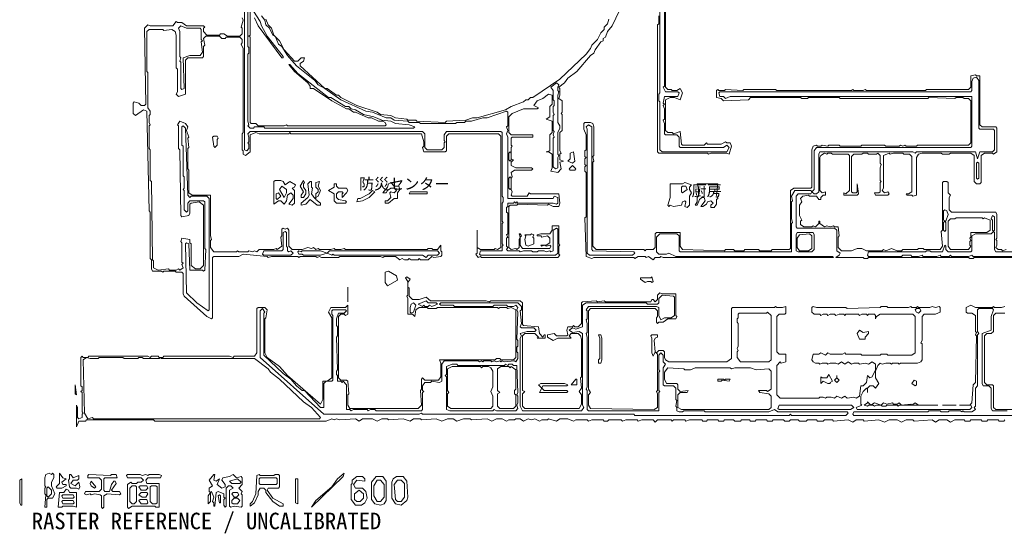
# Model space of a CAD drawing. Header units: millimetres. Extents: x -1438 to 61027, y -4147 to 36493.
# Tile 1 of 4: x -1438 to 34212, y -4147 to 14445. Entities that reach past the tile are written whole.
import ezdxf

# ---------------------------------------------------------------- set-up
doc = ezdxf.new("R2010")
doc.units = ezdxf.units.MM
for name, color, linetype, lineweight, true_color in [('ANNOTATION', 7, 'Continuous', 18, 0x50555f), ('EDITABLE_ROOM_LABELS', 7, 'Continuous', 18, 0x50555f), ('RASTER_CONTOURS', 7, 'Continuous', 18, 0x50555f)]:
    doc.layers.add(name, color=color, linetype=linetype, lineweight=lineweight, true_color=true_color)
doc.styles.add('JAPANESE', font='msgothic.ttc')

msp = doc.modelspace()

# ---------------------------------------------------------------- linework, layer by layer
at = {"layer": 'RASTER_CONTOURS'}
for points in [[(21699, 14589), (21699, 14301), (21658, 14260), (21658, 9658), (21699, 9616), (23466, 9616), (23507, 9575), (23589, 9616), (24164, 9616), (24247, 9575), (24329, 9863), (24288, 9986), (24164, 9986), (24123, 10027), (23959, 9945), (23466, 9945), (23425, 9986), (23342, 9904), (22562, 9904), (22521, 9945), (22479, 10397), (22233, 10315), (22192, 10356), (22027, 10356), (21945, 10438), (21945, 11548), (22110, 11630), (22274, 11630), (22479, 11548), (22562, 11795), (22479, 11959), (22356, 11877), (22192, 11877), (22151, 11918), (22027, 11918), (21945, 12000), (21945, 17219)], [(21904, 17301), (21904, 12041), (21863, 12000), (21945, 11836), (22397, 11836), (22438, 11795), (22397, 11671), (21904, 11671), (21863, 11425), (21904, 11384), (21863, 11342), (21904, 11219), (21904, 10849), (21863, 10808), (21904, 10685), (21904, 10315), (21945, 10274), (22356, 10274), (22438, 10192), (22438, 9863), (22479, 9822), (24041, 9822), (24164, 9904), (24247, 9822), (24164, 9658), (21822, 9658), (21740, 9740), (21740, 11466), (21699, 11507), (21699, 11753), (21740, 11795), (21740, 16890)], [(7315, 14589), (7438, 14425), (7479, 14260), (7603, 14137), (7726, 13890), (7808, 13849), (7932, 13562), (8055, 13479), (8260, 13151), (8589, 12781), (9247, 12247), (9370, 12082), (9616, 11959), (10192, 11548), (11096, 11137), (11342, 11096), (11836, 10890), (12000, 10890), (12123, 10808), (12616, 10767), (12658, 10726), (13027, 10726), (13068, 10685), (14342, 10685), (14384, 10726), (14671, 10726), (14712, 10767), (14918, 10767), (15329, 10890), (15493, 10890), (16192, 11137), (16233, 11096), (16233, 10603), (16192, 10562), (16233, 10438), (16192, 10315), (16233, 10192), (16233, 7973), (17877, 7973), (17918, 8055), (18041, 8014), (18041, 7808), (18000, 7767), (17877, 7808), (16603, 7808), (16562, 7849), (16521, 7808), (16479, 7849), (16438, 7808), (16233, 7808), (16233, 7685), (16192, 7644), (16192, 7479), (16233, 7438), (16233, 6699), (16192, 6658), (16233, 6575), (16192, 6534), (16192, 6247), (16233, 6205), (16192, 6123), (16233, 6082), (16644, 6082), (16685, 6041), (16808, 6082), (17096, 6082), (17137, 6041), (17301, 6041), (17342, 6082), (17548, 6082), (17630, 6041), (17753, 6082), (17795, 6041), (17877, 6082), (17877, 6822), (18000, 6904), (18041, 6863), (18041, 6000), (17959, 5918), (15247, 5918), (15205, 5959), (15247, 6082), (16027, 6082), (16027, 6247), (16068, 6288), (16027, 6329), (16027, 7068), (16068, 7110), (16027, 7151), (16027, 7808), (16068, 7849), (16068, 8014), (16027, 8055), (16027, 10356), (15986, 10397), (14014, 10397), (13932, 10274), (13932, 10068), (13973, 10027), (13932, 9986), (13932, 9822), (13849, 9740), (13315, 9740), (13233, 9822), (13233, 10315), (13151, 10397), (6904, 10397), (6822, 10315), (6863, 10192), (6863, 10027), (6822, 9986), (6863, 9945), (6863, 9781), (6781, 9699), (6699, 9740), (6699, 15699)], [(6616, 14507), (6658, 14425), (6575, 14178), (6616, 14137), (6616, 13932), (6534, 13849), (6082, 13849), (5959, 13932), (5836, 13932), (5795, 13890), (5342, 13890), (5219, 14014), (5219, 14137), (5260, 14178), (5219, 14219), (4603, 14219), (4438, 14342), (4274, 14342), (4233, 14384), (4110, 14219), (3288, 14219), (3205, 14260), (3082, 14137), (3123, 11384), (3082, 11342), (2959, 11342), (2877, 11425), (2712, 11466), (2671, 11425), (2671, 11055), (2753, 10973), (3041, 11178), (3164, 11137), (3247, 7521), (3288, 7479), (3288, 5795), (3329, 5753), (3329, 5425), (3370, 5342), (3699, 5342), (3740, 5301), (3781, 5342), (4192, 5342), (4233, 5301), (4438, 5301), (4479, 5260), (4479, 4521), (4521, 4438), (5342, 3699), (5507, 3616), (5548, 3658), (5548, 5836), (5589, 5877), (6493, 5877), (6658, 5959), (7521, 5877), (7562, 5836), (7685, 5877), (8630, 5877), (8671, 5836), (8712, 5877), (9288, 5877), (9329, 5836), (9411, 5877), (9493, 5836), (10110, 5836), (10151, 5877), (11630, 5877), (11712, 5836), (11753, 5877), (12164, 5877), (12329, 5753), (12411, 5795), (12493, 5753), (12616, 5753), (12658, 5795), (12740, 5753), (12986, 5753), (13027, 5795), (13068, 5753), (13356, 5753), (13479, 5877), (13562, 5836), (13808, 5877), (13849, 5918), (13849, 6041), (13808, 6082), (13808, 6288), (13685, 6123), (13521, 6123), (13479, 6164), (13356, 6164), (13315, 6123), (10356, 6123), (10315, 6164), (10192, 6123), (9986, 6123), (9945, 6164), (9822, 6123), (9411, 6123), (9370, 6164), (9288, 6123), (9205, 6205), (9123, 6164), (9000, 6205), (8795, 6123), (8425, 6123), (8301, 6247), (8301, 6822), (8260, 6904), (8178, 6863), (8096, 6904), (8055, 6863), (8055, 6616), (8014, 6575), (8055, 6247), (7890, 6123), (7849, 6164), (7767, 6123), (7233, 6123), (7151, 6041), (7068, 6082), (6986, 6041), (6863, 6082), (6822, 6041), (6493, 6041), (6452, 6082), (6411, 6041), (5589, 6041), (5466, 6205), (5466, 6452), (5507, 6493), (5466, 6616), (5466, 8096), (4808, 8096), (4685, 8178), (4685, 9000), (4644, 9041), (4644, 9781), (4685, 9822), (4644, 10151), (4685, 10192), (4603, 10438), (4644, 10562), (4562, 10685), (4356, 10767), (4274, 10644), (4315, 10603), (4315, 9781), (4356, 9740), (4397, 7356), (4438, 7315), (4685, 7356), (4726, 7438), (4726, 7767), (4767, 7808), (5055, 7849), (5219, 7726), (5219, 5548), (5096, 5425), (4932, 5425), (4767, 5548), (4767, 6329), (4726, 6370), (4726, 6493), (4438, 6534), (4397, 6411), (4438, 6370), (4438, 5671), (4479, 5630), (4438, 5589), (4479, 5466), (4356, 5384), (4315, 5425), (4233, 5384), (3986, 5384), (3945, 5425), (3575, 5384), (3411, 5466), (3411, 5712), (3370, 5753), (3329, 8589), (3288, 8630), (3288, 9740), (3247, 9781), (3247, 10603), (3288, 10644), (3247, 10726), (3247, 10973), (3288, 11014), (3288, 11137), (3205, 11260), (3205, 12534), (3164, 12575), (3164, 14014), (3247, 14096), (3740, 14096), (3781, 14055), (4068, 14096), (4192, 14014), (4233, 13890), (4233, 12699), (4274, 12658), (4274, 11836), (4233, 11753), (4315, 11671), (4562, 11753), (4562, 12986), (4644, 13068), (5178, 13068), (5219, 13110), (5219, 13479), (5260, 13521), (5219, 13767), (5301, 13849), (5795, 13849), (5877, 13767), (6000, 13767), (6041, 13808), (6534, 13808), (6616, 13726), (6616, 13603), (6575, 13562), (6658, 13397), (6658, 10356), (6616, 10315), (6616, 9740), (6658, 9699), (6658, 9575), (6740, 9534), (6904, 9658), (6904, 10274), (7110, 10356), (7233, 10315), (8301, 10315), (8342, 10356), (8384, 10315), (13110, 10315), (13192, 10027), (13192, 9863), (13151, 9822), (13192, 9658), (13973, 9658), (14014, 9699), (14014, 10233), (14096, 10315), (15904, 10315), (15986, 10233), (15986, 6205), (15863, 6123), (15781, 6164), (15740, 6123), (15247, 6123), (15123, 6205), (15123, 6822), (15123, 6000), (15082, 5959), (15164, 5836), (15247, 5877), (15288, 5836), (18041, 5836), (18123, 5918), (18082, 5959), (18082, 6247), (18123, 6288), (18082, 6329), (18082, 6986), (17836, 6986), (17836, 6822), (17753, 6699), (17425, 6699), (17301, 6658), (17301, 6616), (17425, 6616), (17466, 6575), (17671, 6616), (17753, 6534), (17753, 6370), (17630, 6288), (17425, 6288), (17466, 6247), (17548, 6288), (17630, 6247), (17753, 6288), (17795, 6247), (17753, 6164), (16767, 6164), (16685, 6288), (16685, 6575), (16726, 6616), (16685, 6699), (16644, 6699), (16685, 6575), (16644, 6493), (16644, 6205), (16562, 6123), (16521, 6164), (16356, 6123), (16274, 6205), (16274, 7685), (16315, 7726), (16562, 7726), (16603, 7767), (17671, 7726), (17712, 7767), (17877, 7685), (18082, 7685), (18123, 7808), (18082, 8137), (17055, 8137), (17014, 8178), (16932, 8055), (16397, 8055), (16356, 8096), (16397, 8219), (16356, 8301), (16356, 8712), (16397, 8753), (16356, 8918), (16479, 9000), (17096, 9000), (17137, 9041), (17096, 9082), (16521, 9082), (16356, 9164), (16356, 9288), (16438, 9370), (16356, 9411), (16356, 9822), (16397, 9863), (16356, 9904), (16356, 10151), (16397, 10192), (17137, 10192), (17137, 10274), (16356, 10274), (16274, 10356), (16274, 10932), (16397, 11055), (16808, 11219), (17301, 11219), (17342, 11260), (17178, 11342), (17301, 11507), (17507, 11589), (17712, 11753), (17836, 11712), (17836, 11384), (17753, 11301), (17753, 10932), (17630, 10849), (17836, 10767), (17836, 10356), (17753, 10274), (17753, 9699), (17630, 9658), (17712, 9658), (17836, 9575), (17836, 9082), (17795, 8959), (18041, 8918), (18164, 9041), (18123, 9288), (18247, 9329), (18123, 9370), (18123, 9575), (18164, 9616), (18123, 9699), (18123, 10356), (18205, 10438), (18205, 11014), (18164, 11055), (18205, 11096), (18205, 11507), (18082, 11589), (18123, 11712), (18123, 11959), (18082, 12000), (18288, 12164), (18411, 12329), (18740, 12575), (19233, 13151), (19356, 13233), (19397, 13356), (19603, 13644), (19685, 13685), (19685, 13767), (19767, 13808), (19849, 14014), (20014, 14219), (20425, 15082)], [(6822, 15041), (6822, 13479), (6863, 13438), (6863, 13233), (6822, 13192), (6822, 10767), (6863, 10644), (6822, 10603), (6904, 10521), (7027, 10521), (7068, 10562), (7397, 10562), (7438, 10521), (12822, 10521), (12863, 10562), (12658, 10644), (12164, 10685), (12000, 10767), (11671, 10808), (11384, 10932), (11014, 11014), (10726, 11178), (10562, 11219), (10479, 11301), (10356, 11301), (9822, 11630), (9740, 11630), (8630, 12493), (8342, 12822), (8301, 12822), (8507, 12575), (9000, 12164), (9082, 12041), (9082, 11959), (9205, 11959), (9863, 11507), (10397, 11219), (10479, 11219), (10644, 11096), (10726, 11096), (11178, 10890), (11301, 10890), (11548, 10767), (11712, 10767), (11795, 10726), (11836, 10644), (11795, 10603), (8260, 10603), (8219, 10644), (8137, 10603), (7192, 10603), (7110, 10685), (6945, 10685), (6904, 10726), (6904, 13808), (6863, 13849), (6904, 13890), (6904, 14753)], [(7068, 14507), (7192, 14219), (8055, 13068), (8096, 13068), (8096, 13110), (7521, 13849), (7315, 14219), (7274, 14384), (7027, 14753)], [(19890, 14466), (19849, 14301), (19726, 14178), (19726, 14096), (19603, 13973), (19479, 13726), (19274, 13521), (19233, 13397), (19068, 13192), (18123, 12288), (17137, 11630), (17055, 11630), (16973, 11548), (16890, 11548), (16808, 11466), (16356, 11301), (16151, 11178), (15123, 10890), (14959, 10890), (14712, 10808), (14014, 10767), (13973, 10726), (12945, 10767), (12904, 10808), (12616, 10808), (12575, 10849), (12164, 10890), (12000, 10973), (11630, 11014), (11507, 11096), (10767, 11342), (10192, 11630), (10110, 11712), (10027, 11712), (9699, 11959), (9616, 11959), (8712, 12781), (8712, 12863), (8836, 12945), (8877, 13068), (8753, 13068), (8630, 12945), (8507, 12945), (8137, 13356), (7973, 13685), (7767, 13890), (7685, 14137), (7562, 14260), (7479, 14466)], [(34274, 6123), (34151, 6082), (34110, 6123), (33986, 6123), (33904, 6205), (33945, 6288), (33945, 6452), (33904, 6493), (33945, 6534), (33945, 7397), (33904, 7479), (32301, 7479), (32219, 7562), (32219, 8014), (32260, 8096), (32178, 8178), (32178, 8548), (32137, 8589), (32014, 8589), (31973, 8548), (31973, 6822), (31932, 6781), (31973, 6247), (31890, 6123), (31315, 6123), (31274, 6164), (31110, 6164), (31068, 6123), (30534, 6123), (30493, 6082), (30329, 6082), (30123, 6164), (29918, 6082), (29836, 6123), (29795, 6082), (29219, 6082), (29055, 6164), (28890, 6164), (28685, 6082), (28315, 6082), (28192, 6205), (28192, 6575), (28233, 6616), (28192, 6945), (28068, 6945), (28027, 6986), (27904, 6945), (27781, 6986), (27699, 6945), (27534, 7068), (27534, 7151), (27493, 7151), (27493, 7068), (27370, 6945), (27288, 6986), (27247, 6945), (26959, 6945), (26836, 7027), (26836, 7151), (26877, 7192), (26795, 7356), (26795, 7726), (26877, 7849), (26836, 7973), (26918, 8055), (27123, 8096), (27164, 8055), (27411, 8055), (27493, 7932), (27575, 7932), (27575, 8014), (27658, 8096), (27740, 8096), (27740, 8219), (27616, 8178), (27534, 8260), (27534, 9452), (27575, 9534), (27699, 9616), (27781, 9575), (27822, 9616), (27945, 9616), (27986, 9575), (28562, 9575), (28603, 9534), (28603, 8260), (28479, 8137), (28397, 8178), (28397, 8096), (28890, 8096), (28932, 8137), (28890, 8507), (28890, 8219), (28849, 8178), (28726, 8178), (28685, 8219), (28685, 9493), (28767, 9575), (29055, 9575), (29096, 9616), (29260, 9616), (29301, 9575), (29589, 9575), (29630, 9616), (29712, 9534), (29712, 9247), (29753, 9205), (29712, 9082), (29712, 8630), (29753, 8589), (29712, 8548), (29712, 8219), (29671, 8178), (29507, 8178), (29548, 8096), (30000, 8096), (30041, 8137), (30000, 8219), (29877, 8178), (29795, 8260), (29836, 8342), (29836, 9534), (30041, 9616), (30082, 9575), (30205, 9616), (30534, 9616), (30575, 9575), (30781, 9575), (30863, 9493), (30863, 8219), (30740, 8137), (30658, 8137), (30699, 8096), (30863, 8096), (30904, 8055), (31027, 8096), (31027, 9452), (31110, 9575), (31233, 9616), (31932, 9616), (31973, 9575), (32219, 9575), (32260, 9616), (33000, 9616), (33123, 9534), (33123, 8589), (33205, 8507), (33329, 8507), (33370, 8548), (33370, 9534), (33493, 9616), (33781, 9616), (33822, 9575), (33945, 9658), (33945, 10521), (33904, 10562), (33411, 10562), (33329, 10644), (33329, 12411), (33205, 12411), (33164, 12452), (33000, 12411), (33000, 12000), (32918, 11918), (31397, 11918), (31356, 11877), (29219, 11877), (29178, 11918), (29096, 11877), (28767, 11877), (28726, 11918), (28685, 11877), (25973, 11877), (25932, 11918), (24781, 11918), (24740, 11877), (24123, 11918), (24082, 11877), (23877, 11877), (23836, 11918), (23795, 11877), (23795, 11630), (23959, 11589), (24041, 11507), (24945, 11548), (25027, 11630), (26836, 11630), (26877, 11589), (27082, 11589), (27123, 11630), (28233, 11630), (28274, 11589), (31438, 11589), (31479, 11630), (32425, 11589), (32466, 11630), (32712, 11630), (32753, 11589), (32918, 11589), (33000, 11507), (33000, 9986), (32918, 9904), (31068, 9904), (31027, 9863), (30658, 9863), (30616, 9904), (30534, 9863), (30452, 9904), (30411, 9863), (29918, 9863), (29877, 9904), (29055, 9904), (29014, 9863), (28274, 9863), (28233, 9904), (27863, 9904), (27822, 9863), (27616, 9904), (27575, 9863), (27452, 9863), (27411, 9904), (27288, 9863), (27247, 9740), (27247, 8384), (27205, 8342), (26589, 8342), (26466, 8260), (26466, 6164), (26425, 6123), (25808, 6123), (25767, 6082), (25356, 6082), (25315, 6123), (24822, 6123), (24781, 6082), (24452, 6082), (24411, 6123), (24123, 6123), (24082, 6082), (22562, 6123), (22479, 6247), (22479, 6740), (21616, 6740), (21575, 6699), (21575, 6205), (21493, 6123), (21247, 6123), (21205, 6082), (21164, 6123), (19438, 6123), (19315, 6247), (19315, 9288), (19356, 9329), (19315, 9493), (19356, 9534), (19356, 10562), (19315, 10685), (19233, 10726), (19027, 10726), (18986, 10685), (18986, 10479), (19068, 10274), (19068, 9740), (19027, 9699), (19027, 9493), (19068, 9452), (19027, 9411), (19027, 9205), (19068, 9164), (19027, 9123), (19027, 8959), (19068, 8918), (19068, 7315), (19027, 7274), (19068, 5877), (19274, 5795), (19356, 5836), (20795, 5836), (20836, 5795), (20959, 5877), (21205, 5877), (21247, 5836), (21329, 5877), (21493, 5753), (21575, 5836), (21740, 5836), (21781, 5877), (21863, 5836), (28027, 5836), (27986, 5877), (22315, 5877), (22068, 6000), (21986, 5959), (21699, 5959), (21616, 6041), (21616, 6575), (21740, 6699), (22356, 6699), (22438, 6616), (22438, 6082), (22479, 6041), (26507, 6041), (26507, 7068), (26548, 7110), (26507, 7233), (26507, 7849), (26548, 7890), (26507, 8055), (26630, 8260), (27205, 8260), (27247, 8219), (27205, 8137), (26753, 8137), (26671, 8055), (26671, 6945), (26712, 6904), (28068, 6904), (28151, 6822), (28151, 6082), (28274, 6000), (28233, 5918), (28110, 5836), (29096, 5836), (29137, 5795), (29260, 5795), (29301, 5836), (32918, 5836), (32959, 5795), (33082, 5795), (33123, 5836), (35753, 5836)], [(38219, 5877), (33082, 5877), (33041, 5918), (32918, 5877), (32301, 5877), (32260, 5918), (32219, 5877), (31932, 5877), (31890, 5918), (31767, 5877), (31274, 5877), (31233, 5918), (31110, 5877), (30863, 5877), (30822, 5918), (30534, 5918), (30493, 5877), (29301, 5877), (29260, 5918), (29301, 6041), (31356, 6041), (31397, 6082), (31521, 6082), (31562, 6041), (31973, 6041), (32055, 6288), (32096, 6247), (32096, 6123), (32178, 6041), (33000, 6041), (33041, 6082), (33041, 6616), (33164, 6699), (33740, 6699), (33822, 6781), (33863, 6740), (33863, 6123), (33904, 6041), (37890, 6041)], [(34233, 4068), (34110, 4027), (33863, 4027), (33822, 4068), (33781, 4027), (33164, 4027), (33000, 4110), (32836, 4027), (32836, 3863), (32877, 3822), (33041, 3822), (33164, 3740), (33164, 3164), (33205, 3123), (33164, 3041), (33205, 3000), (33164, 1315), (33082, 1233), (33041, 575), (32959, 493), (32589, 493), (33000, 493), (33041, 411), (32959, 329), (28890, 329), (28849, 411), (29055, 493), (29014, 534), (29014, 822), (29096, 986), (29219, 1110), (29260, 1068), (29260, 945), (29260, 1110), (29342, 1192), (29466, 1192), (29548, 1110), (29671, 1274), (29548, 1479), (29548, 1726), (29630, 1932), (29712, 2014), (29795, 1973), (29918, 2014), (30082, 2014), (30123, 1973), (30164, 2014), (30370, 2014), (30411, 1973), (30452, 2014), (31068, 2014), (31192, 2055), (31233, 2137), (31233, 2712), (31192, 2753), (31233, 2836), (31233, 3699), (31315, 3781), (31726, 3781), (31890, 3863), (31890, 4027), (31849, 4068), (31726, 4027), (31603, 4068), (31521, 4027), (31110, 4027), (31068, 4068), (31027, 4027), (30863, 4027), (30822, 4068), (30740, 4027), (30000, 4027), (29959, 4068), (29753, 4068), (29712, 4027), (28521, 3986), (28479, 4027), (27411, 4027), (27288, 4068), (27247, 4027), (27247, 3863), (27329, 3781), (27534, 3781), (27575, 3740), (27658, 3781), (27781, 3781), (27822, 3740), (27904, 3781), (28068, 3781), (28110, 3740), (28233, 3781), (28397, 3781), (28438, 3740), (28479, 3781), (28932, 3781), (28973, 3740), (29055, 3781), (29219, 3781), (29260, 3740), (29301, 3781), (29507, 3781), (29548, 3740), (29548, 3616), (29589, 3699), (29712, 3781), (30904, 3781), (30986, 3699), (30986, 2384), (30863, 2301), (30000, 2301), (29959, 2342), (29753, 2342), (29712, 2301), (29055, 2301), (29014, 2342), (28479, 2342), (28438, 2384), (28356, 2342), (27904, 2342), (27822, 2384), (27740, 2301), (27575, 2384), (27493, 2342), (27288, 2342), (27247, 2137), (27288, 2055), (27370, 2014), (27493, 2014), (27534, 1973), (27616, 2014), (27781, 2014), (27822, 1973), (27904, 2014), (28110, 2014), (28192, 1973), (28315, 2055), (28438, 1973), (28562, 2055), (28685, 1973), (28767, 2014), (28932, 2014), (28973, 1973), (29178, 2014), (29301, 1973), (29425, 2055), (29548, 1973), (29548, 1767), (29425, 1521), (29342, 1479), (29260, 1562), (29219, 1315), (29096, 1192), (29014, 1192), (28973, 822), (28849, 740), (28767, 781), (28521, 740), (28438, 822), (28315, 740), (28151, 822), (28068, 740), (27945, 781), (27781, 781), (27740, 740), (27658, 781), (27534, 781), (27493, 740), (26096, 740), (25973, 863), (25973, 1932), (26096, 2055), (26137, 2014), (26301, 2055), (26301, 2342), (26055, 2342), (25973, 2425), (25973, 3699), (26055, 3781), (26260, 3781), (26301, 3822), (26301, 4068), (26178, 4027), (25973, 4027), (25932, 4068), (25890, 4027), (24370, 4027), (24329, 3986), (24329, 2178), (24164, 2055), (22068, 2055), (21945, 2137), (21904, 2219), (21904, 2425), (21863, 2466), (21699, 2466), (21616, 2384), (21575, 2425), (21534, 2836), (21575, 2918), (21658, 2959), (21658, 3041), (21452, 3041), (21411, 3000), (21452, 2918), (21452, 2384), (21493, 2260), (21575, 2425), (21658, 2342), (21658, 1027), (21616, 986), (21658, 904), (21658, 411), (21534, 329), (19233, 370), (19151, 493), (19151, 863), (19233, 945), (19151, 1068), (19151, 3904), (19233, 3986), (21575, 3986), (21658, 3904), (21658, 3699), (21616, 3658), (21616, 3493), (21658, 3452), (21699, 3493), (21863, 3493), (22027, 3616), (22315, 3616), (22356, 3699), (22315, 3740), (22315, 4521), (21822, 4521), (21740, 4562), (21658, 4479), (21658, 4315), (21575, 4233), (21493, 4315), (21452, 4315), (21411, 4233), (19767, 4233), (19726, 4274), (19479, 4233), (19438, 4274), (18945, 4233), (18904, 4192), (18904, 3452), (18781, 3329), (18658, 3329), (18616, 3370), (18575, 3329), (18411, 3329), (18370, 3205), (18411, 3041), (18370, 3000), (18000, 3000), (17918, 3082), (17671, 3041), (17671, 2959), (17877, 2836), (18041, 2918), (18534, 2918), (18452, 3000), (18534, 3082), (18781, 3082), (18863, 3000), (18904, 2877), (18904, 1521), (18863, 1479), (18904, 1110), (18822, 986), (18904, 863), (18904, 534), (18822, 370), (16849, 370), (16767, 452), (16767, 904), (16849, 986), (16767, 1027), (16767, 3000), (16849, 3082), (17219, 3082), (17342, 2959), (17301, 2918), (17589, 2918), (17589, 3041), (17548, 3041), (17507, 2959), (17384, 3082), (17342, 3329), (16808, 3370), (16767, 3411), (16767, 4192), (16685, 4274), (15616, 4274), (15575, 4233), (15452, 4274), (13438, 4274), (13274, 4397), (13027, 4315), (12781, 4315), (12658, 4438), (12658, 4726), (12616, 4767), (12616, 4932), (12699, 5055), (12575, 5137), (12534, 5096), (12616, 4973), (12616, 4479), (12575, 4438), (12616, 4356), (12616, 3781), (12781, 3781), (12863, 3699), (12904, 3945), (13027, 4027), (13315, 4027), (13356, 3986), (13644, 3986), (13685, 4027), (15863, 4027), (15904, 3986), (15945, 4027), (16192, 4027), (16233, 3986), (16356, 4027), (16521, 3945), (16521, 2219), (16438, 2137), (15986, 2137), (15945, 2178), (15822, 2178), (15781, 2137), (13767, 2137), (13808, 2014), (13808, 1521), (13726, 1397), (13233, 1397), (13151, 1479), (13110, 1438), (13110, 1068), (13068, 1027), (13110, 493), (12986, 370), (10521, 370), (10438, 493), (10438, 863), (10479, 904), (10438, 1356), (10397, 1397), (10192, 1397), (10110, 1479), (10110, 3699), (10192, 3781), (10315, 3781), (10356, 3740), (10438, 3781), (10438, 4110), (10356, 4027), (9822, 4027), (9740, 3863), (9863, 3658), (9863, 1479), (9699, 1356), (9534, 1356), (9534, 699), (9452, 534), (8260, 1562), (7973, 1890), (7521, 2219), (7438, 2384), (7438, 3616), (7479, 3658), (7521, 3945), (7438, 4027), (7192, 4027), (7151, 3986), (7151, 2384), (7068, 2260), (6329, 2260), (6288, 2219), (6164, 2260), (3781, 2260), (3740, 2219), (3616, 2219), (3575, 2260), (3329, 2260), (3288, 2219), (3205, 2260), (1068, 2260), (1027, 2219), (863, 2219), (822, 2260), (781, 2219), (781, 1192), (822, 1151), (822, 1027), (781, 986), (822, 945), (822, 247), (863, 205), (822, 164), (822, 41), (699, 0), (658, 41), (658, 411), (616, 493), (616, -288), (699, -82), (945, -82), (986, -41), (3411, -41), (3452, -82), (9658, -82), (9863, 0), (9945, -41), (10027, 0), (10151, -41), (10726, 0), (10849, -82), (10973, 0), (11342, 0), (11507, -82), (11671, 0), (11877, 0), (11918, -41), (12452, 0), (12699, -82), (12822, 0), (13068, 0), (13110, -41), (13644, 0), (13849, -82), (14055, 0), (14260, 0), (14384, -82), (14630, 0), (14877, 0), (14918, -41), (15493, 0), (15658, -82), (15822, 0), (16027, 0), (16192, -82), (16274, -41), (16479, -41), (16521, 0), (16685, 0), (16808, -82), (16973, 0), (17096, -41), (17219, 0), (17384, -82), (17466, -41), (17671, -41), (17712, 0), (18000, -82), (18123, 0), (18411, 0), (18616, -82), (18699, -41), (19110, -41), (19151, -82), (19274, -41), (19685, -41), (19726, -82), (19849, -82), (19890, -41), (20342, -41), (20384, -82), (20507, -41), (20918, -41), (20959, -82), (21082, -41), (21493, -41), (21575, -123), (21658, -41), (22151, -41), (22192, -82), (22233, -41), (22644, -41), (22685, -82), (22808, -41), (23260, -41), (23301, -82), (23425, -82), (23466, -41), (23836, -41), (23877, -82), (24041, -82), (24082, -41), (24411, -41), (24452, -82), (24658, -82), (24699, -41), (24986, -41), (25027, -82), (25192, -82), (25233, -41), (25603, -41), (25644, -82), (25808, -82), (25849, -41), (26219, -41), (26260, -82), (26425, -82), (26466, -41), (26753, -41), (26795, -82), (27041, -82), (27082, -41), (27411, -41), (27452, -82), (27658, -82), (27699, -41), (27986, -41), (28027, -82), (28562, -41), (28726, -123), (28849, -41), (29096, -41), (29137, -82), (29671, -41), (29877, -123), (30041, -41), (30329, -41), (30493, -123), (30658, -41), (30904, -41), (30945, -82), (31603, -41), (31726, -123), (31849, -41), (32137, -41), (32260, -123), (32425, -41), (32753, -41), (32795, -82), (32959, -82), (33000, -41), (33370, -41), (33411, -82), (33575, -82), (33616, -41), (33986, -41), (34027, -82), (34192, -82), (34233, -41)], [(41836, 123), (28767, 123), (28726, 164), (28767, 247), (31438, 247), (31479, 288), (31890, 288), (31932, 247), (32178, 247), (32219, 288), (32630, 288), (32671, 247), (32712, 288), (32753, 247), (33041, 247), (33164, 329), (33123, 411), (33164, 452), (33164, 1110), (33247, 1192), (33247, 3041), (33288, 3082), (33247, 3164), (33247, 3945), (33288, 3986), (33781, 3986), (33822, 3945), (33740, 3699), (33740, 3205), (33411, 3082), (33411, 1274), (33452, 1192), (33658, 1192), (33740, 1110), (33740, 370), (33781, 288), (34315, 288)], [(35589, 329), (33904, 329), (33822, 411), (33822, 1192), (33781, 1233), (33575, 1233), (33493, 1315), (33493, 3000), (33575, 3082), (33740, 3082), (33822, 3164), (33822, 3740), (33904, 3822), (34233, 3822)]]:
    msp.add_lwpolyline(points, dxfattribs=at)
for points in [[(5096, 14137), (5137, 14096), (5137, 13726), (5178, 13685), (5137, 13644), (5178, 13274), (5096, 13151), (4726, 13151), (4479, 13068), (4521, 11959), (4438, 11918), (4397, 11959), (4397, 12904), (4356, 12945), (4397, 13068), (4356, 13110), (4356, 14014), (4315, 14137), (4397, 14219), (4603, 14137)], [(18000, 12164), (18082, 12082), (18041, 12000), (18041, 11877), (18082, 11836), (18041, 11712), (18041, 10726), (18123, 10603), (18123, 10521), (18041, 10356), (18041, 9575), (18082, 9534), (18041, 9452), (18041, 9082), (17959, 9041), (17877, 9123), (17877, 10151), (17918, 10192), (17877, 10274), (17918, 10397), (17877, 10438), (17877, 10973), (17918, 11014), (17877, 11096), (17877, 11301), (17918, 11342), (17918, 11507), (17877, 11548), (17877, 11877), (17795, 12000)], [(33863, 9740), (33781, 9658), (33329, 9658), (33247, 9411), (33164, 9658), (31027, 9658), (30986, 9616), (30904, 9658), (27534, 9658), (27493, 9575), (27493, 8219), (27411, 8137), (27329, 8137), (27247, 8219), (27329, 8301), (27329, 9699), (27411, 9822), (33000, 9822), (33041, 9863), (33041, 11671), (24288, 11671), (24123, 11589), (24041, 11671), (23918, 11671), (23877, 11795), (23918, 11836), (33000, 11836), (33041, 11877), (33041, 12205), (33082, 12329), (33205, 12370), (33288, 12247), (33288, 10521), (33329, 10479), (33822, 10479), (33863, 10438)], [(4479, 10603), (4562, 10521), (4644, 8096), (4726, 8014), (4767, 8055), (5342, 8055), (5425, 7973), (5425, 3945), (5384, 3904), (4973, 4192), (4603, 4562), (4562, 6329), (4603, 6370), (4685, 6329), (4726, 5384), (5178, 5384), (5219, 5342), (5260, 5384), (5301, 6123), (5260, 6164), (5260, 7849), (5219, 7890), (4726, 7890), (4644, 7808), (4644, 7521), (4603, 7479), (4521, 7562), (4521, 8260), (4479, 8301), (4521, 8342), (4521, 8753), (4479, 8795), (4479, 9863), (4438, 9904), (4438, 10562)], [(19151, 10644), (19274, 10562), (19274, 6123), (19315, 6082), (20795, 6041), (20836, 6000), (20753, 5918), (19192, 5918), (19110, 6000), (19110, 10479), (19068, 10562)], [(5712, 10233), (5589, 10233), (5548, 10192), (5589, 9863), (5630, 9822), (5712, 9904), (5712, 10110), (5753, 10151)], [(16315, 9658), (16356, 9616), (16356, 9370), (16315, 9329), (16274, 9370), (16274, 9616)], [(18616, 9658), (18493, 9616), (18493, 9411), (18411, 9329), (18575, 9247), (18658, 9329)], [(33247, 9288), (33288, 9247), (33288, 8712), (33247, 8671), (33205, 8712), (33205, 9247)], [(18699, 9041), (18575, 9164), (18452, 9041), (18493, 9000), (18658, 9000)], [(7808, 8630), (7767, 8589), (7767, 7767), (7932, 7890), (8014, 7890), (8137, 7767), (8219, 7890), (8260, 8096), (8384, 8178), (8466, 8096), (8466, 7973), (8301, 7767), (8425, 7726), (8507, 7808), (8507, 8260), (8425, 8342), (8507, 8384), (8548, 8466), (8342, 8589), (8178, 8466), (8096, 8589), (8014, 8630)], [(8836, 8630), (8712, 8425), (8836, 8219), (8753, 8096), (8753, 8014), (8836, 8014), (8918, 8137), (8918, 8260), (8836, 8384), (8836, 8507), (8877, 8548)], [(9082, 8589), (9000, 8507), (9041, 8096), (9000, 8014), (8753, 7808), (8753, 7726), (8918, 7767), (9082, 7932), (9329, 7726), (9452, 7726), (9452, 7808), (9288, 7932), (9288, 8014), (9370, 8055), (9452, 8260), (9370, 8425), (9411, 8589), (9288, 8548), (9288, 8384), (9370, 8301), (9370, 8219), (9288, 8137), (9288, 8014), (9247, 7973), (9123, 8137), (9164, 8342), (9123, 8384), (9123, 8589)], [(16315, 8753), (16356, 8712), (16356, 8342), (16315, 8301), (16274, 8342), (16274, 8712)], [(8055, 8425), (8219, 8301), (8219, 8178), (8137, 8014), (7973, 8301)], [(9945, 8507), (9945, 8384), (9740, 8260), (9945, 8137), (9945, 7890), (10027, 7808), (10356, 7808), (10397, 7849), (10356, 7890), (10110, 7932), (10027, 8014), (10027, 8137), (10110, 8219), (10233, 8219), (10274, 8178), (10233, 8137), (10233, 8014), (10397, 8178), (10438, 8260), (10397, 8342), (10110, 8342), (10027, 8425), (10027, 8507)], [(11425, 8219), (11342, 8260), (11219, 8137), (10890, 7973), (10808, 7973), (10767, 7849), (10973, 7890), (11219, 8014)], [(12288, 8425), (12123, 8425), (12000, 8548), (11918, 8507), (11877, 8384), (11712, 8178), (11836, 8178), (11877, 8260), (12000, 8342), (12123, 8342), (12205, 8260), (12123, 8178), (12000, 8219), (11959, 8178), (12000, 8014), (11877, 7890), (11795, 7890), (11795, 7808), (11918, 7808), (12123, 7973), (12247, 7973), (12247, 8178), (12329, 8301)], [(12658, 8137), (13315, 8137), (13315, 8219), (12699, 8219)], [(22890, 8466), (22644, 8548), (22562, 8507), (22110, 8507), (22110, 8014), (22027, 7726), (22068, 7685), (22110, 7726), (22233, 7685), (22521, 7726), (22562, 7849), (22644, 7890), (22685, 7849), (22644, 7685), (22726, 7644), (22808, 7726), (22808, 8055), (22890, 8178), (22808, 8301), (22808, 8384)], [(22521, 8219), (22521, 8384), (22562, 8425), (22685, 8425), (22726, 8301), (22562, 8178)], [(23096, 8507), (23137, 8384), (23137, 8055), (23096, 8014), (23096, 7849), (23014, 7726), (23096, 7726), (23178, 7932), (23260, 8014), (23342, 8014), (23384, 7890), (23219, 7685), (23301, 7685), (23425, 7767), (23466, 7849), (23589, 7890), (23671, 7808), (23589, 7726), (23589, 7644), (23712, 7644), (23795, 7767), (23795, 7932), (23836, 7973), (23795, 8096), (23836, 8507)], [(7932, 8178), (8014, 8055), (7890, 7932), (7849, 7973), (7849, 8137)], [(32055, 7562), (32137, 7521), (32178, 7397), (32096, 7151), (32014, 7192), (32014, 7521)], [(32055, 7151), (32096, 7110), (32096, 6822), (32055, 6781), (32014, 6822), (32014, 7110)], [(32178, 6247), (32178, 7151), (32260, 7233), (32425, 7233), (32466, 7274), (33411, 7274), (33452, 7233), (33493, 7274), (33699, 7192), (33699, 6822), (33575, 6740), (33000, 6740), (33000, 6575), (32959, 6534), (33000, 6452), (32959, 6411), (32959, 6288), (33000, 6247), (32918, 6123), (32260, 6123)], [(33781, 7356), (33863, 7315), (33863, 6822), (33822, 6781), (33781, 6822), (33781, 7192), (33740, 7233)], [(8178, 6781), (8219, 6740), (8219, 6247), (8260, 6205), (8260, 6082), (8301, 6041), (8384, 6082), (8466, 6000), (8384, 5918), (7397, 5918), (7356, 5959), (7397, 6082), (8055, 6082), (8096, 6123), (8096, 6740)], [(17096, 6699), (17055, 6658), (16849, 6658), (16890, 6616), (16849, 6493), (16890, 6288), (16973, 6247), (17178, 6329), (17178, 6534), (17137, 6575), (17178, 6658)], [(26712, 6740), (26671, 6658), (26671, 6082), (26753, 6041), (27247, 6041), (27329, 6123), (27329, 6658), (27288, 6740)], [(26795, 6658), (27164, 6699), (27247, 6616), (27247, 6164), (27123, 6082), (26795, 6082), (26712, 6205), (26712, 6534)], [(8630, 6041), (8671, 6082), (8753, 6041), (8795, 6082), (9452, 6082), (9699, 6000), (9452, 5918), (8836, 5918), (8795, 5959), (8671, 5959)], [(9699, 6000), (9781, 6082), (13685, 6082), (13767, 6000), (13685, 5918), (13356, 5918), (13274, 5836), (13151, 5918), (9945, 5918), (9904, 5959), (9863, 5918)], [(11918, 5342), (11795, 5301), (11795, 4932), (11877, 4808), (12247, 5014), (12205, 5178)], [(21493, 4973), (21452, 5137), (21411, 5096), (21041, 5096), (21041, 5055), (21205, 4932), (21288, 4973), (21411, 4973), (21452, 4932)], [(10438, 4767), (10438, 4233)], [(28562, 205), (28479, 123), (26507, 123), (26466, 164), (26425, 123), (20836, 123), (20795, 164), (13151, 164), (13110, 205), (13027, 164), (9575, 164), (7274, 2219), (7274, 3904), (7356, 3986), (7438, 3863), (7397, 3822), (7397, 2301), (8096, 1644), (8384, 1438), (8589, 1192), (8795, 1027), (8877, 1027), (9452, 411), (9575, 411), (9575, 1274), (9658, 1356), (9863, 1356), (9904, 1397), (9904, 3740), (9863, 3781), (9863, 3904), (9904, 3945), (10356, 3945), (10397, 3904), (10315, 3822), (10110, 3822), (10027, 3616), (10027, 3370), (10068, 3329), (10068, 3000), (10027, 2959), (10068, 1767), (10027, 1726), (10027, 1603), (10068, 1562), (10068, 1356), (10192, 1356), (10233, 1315), (10274, 1356), (10397, 1233), (10397, 329), (10521, 329), (10562, 288), (10644, 329), (11137, 329), (11178, 288), (11260, 329), (11425, 329), (11466, 288), (13110, 288), (13151, 329), (13151, 945), (13192, 986), (13151, 1027), (13151, 1192), (13233, 1315), (13438, 1315), (13479, 1356), (13767, 1315), (13849, 1356), (13849, 1973), (13932, 2096), (15164, 2096), (15205, 2055), (15288, 2096), (15329, 2055), (15370, 2096), (15616, 2096), (15658, 2055), (15740, 2096), (15822, 2055), (15945, 2096), (15986, 2055), (16027, 2096), (16110, 2055), (16479, 2096), (16521, 2055), (16603, 2178), (16603, 2384), (16562, 2425), (16562, 2589), (16603, 2630), (16603, 2836), (16562, 2877), (16603, 3863), (16562, 3945), (16603, 4027), (16521, 4110), (16438, 4068), (16233, 4068), (16192, 4110), (15740, 4110), (15699, 4068), (14301, 4068), (14260, 4110), (13808, 4110), (13767, 4151), (13808, 4192), (16603, 4192), (16726, 4068), (16726, 3945), (16685, 3904), (16726, 3452), (16685, 3329), (16726, 3288), (17178, 3288), (17260, 3205), (17219, 3164), (16932, 3164), (16685, 3082), (16726, 3000), (16685, 2918), (16685, 452), (16767, 288), (18904, 288), (18986, 411), (18945, 493), (18945, 3082), (18822, 3164), (18575, 3123), (18452, 3205), (18575, 3288), (18699, 3247), (18945, 3329), (18945, 4110), (19068, 4192), (21247, 4192), (21288, 4151), (21658, 4151), (21699, 4192), (21699, 4356), (21822, 4479), (22233, 4438), (22274, 4397), (22274, 3740), (22151, 3658), (21904, 3658), (21781, 3575), (21699, 3740), (21699, 4027), (21616, 4068), (19151, 4068), (19068, 3945), (19110, 3904), (19110, 3616), (19068, 3575), (19110, 3452), (19110, 3123), (19068, 3082), (19110, 2959), (19110, 1151), (19068, 1068), (19110, 1027), (19110, 329), (19151, 288), (21699, 288), (21699, 945), (21740, 986), (21699, 1027), (21699, 1685), (21740, 1726), (21699, 1767), (21699, 2301), (21781, 2384), (21863, 2301), (21863, 2055), (21945, 1973), (21863, 1849), (21863, 1233), (21904, 1192), (22233, 1192), (22315, 1110), (22315, 699), (22356, 658), (22315, 452), (22356, 411), (22356, 288), (22438, 247), (22562, 247), (22603, 288), (23342, 288), (23384, 247), (25685, 247), (25890, 329), (26014, 247), (28521, 247)], [(12822, 4192), (12904, 4110), (12822, 3863), (12740, 3822), (12699, 3863), (12699, 4027), (12740, 4151)], [(12986, 4151), (13274, 4274), (13356, 4192), (13644, 4192), (13685, 4151), (13479, 4068), (13397, 4110), (13356, 4068), (13233, 4068), (13192, 4110), (13151, 4068)], [(30986, 3945), (31027, 3986), (31151, 3986), (31192, 3904), (31110, 3822), (31027, 3863)], [(25644, 3863), (25767, 3740), (25767, 2137), (25685, 2055), (24658, 2055), (24534, 2219), (24534, 2425), (24575, 2466), (24534, 2548), (24575, 2630), (24575, 3452), (24534, 3493), (24534, 3616), (24575, 3658), (24575, 3781), (24616, 3822), (25603, 3822)], [(19521, 3041), (19562, 2918), (19562, 2178), (19521, 2137), (19521, 2014), (19603, 2014), (19644, 2137), (19644, 2918), (19603, 3041)], [(28973, 3205), (28890, 3082), (28973, 2877), (29178, 2877), (29178, 2959), (29301, 3082), (29301, 3164), (29096, 3123)], [(863, 2137), (986, 2219), (1110, 2178), (1397, 2178), (1438, 2219), (2301, 2219), (2342, 2178), (2836, 2178), (2877, 2219), (3000, 2219), (3041, 2178), (3616, 2178), (3658, 2219), (3699, 2178), (7068, 2178), (7562, 1808), (7644, 1685), (7973, 1438), (8836, 616), (9123, 411), (9452, 41), (9411, 0), (1233, 0), (1192, 41), (1027, 0), (904, 205)], [(14014, 1890), (14014, 1603), (13973, 1562), (14014, 1521), (14014, 329), (14137, 288), (15699, 288), (15740, 329), (15822, 288), (16521, 288), (16603, 370), (16562, 493), (16603, 575), (16603, 822), (16562, 863), (16603, 945), (16562, 1932), (16438, 1932), (16397, 1973), (16274, 1973), (16233, 1932), (16151, 1973), (16110, 1932), (14425, 1932), (14384, 1973), (14219, 1973)], [(14055, 1808), (14219, 1890), (15247, 1890), (15288, 1849), (15329, 1890), (15534, 1890), (15616, 1849), (15699, 1726), (15699, 1151), (15616, 986), (15699, 822), (15699, 452), (15616, 370), (14178, 370), (14055, 452), (14055, 904), (14096, 945), (14055, 1027)], [(15986, 1890), (16274, 1890), (16315, 1849), (16356, 1890), (16521, 1767), (16521, 1068), (16479, 1027), (16479, 904), (16521, 863), (16521, 452), (16438, 370), (15945, 370), (15863, 452), (15863, 904), (15945, 945), (15863, 1027), (15863, 1808)], [(21904, 1685), (22027, 1849), (22603, 1808), (22644, 1767), (22849, 1767), (23014, 1849), (24288, 1849), (24329, 1808), (24452, 1849), (25027, 1849), (25233, 1767), (25685, 1808), (25767, 1726), (25767, 1068), (25644, 986), (25603, 1027), (25315, 1027), (25356, 945), (25685, 904), (25767, 822), (25767, 411), (25685, 329), (22521, 329), (22397, 411), (22397, 863), (22479, 945), (22726, 945), (22767, 1027), (22479, 986), (22397, 1068), (22397, 1233), (22356, 1274), (21986, 1274), (21904, 1438)], [(18740, 1438), (18699, 1438), (18534, 1233), (18740, 1233)], [(23836, 1438), (23836, 1356), (23959, 1356), (24000, 1397), (24247, 1356), (24288, 1438), (24123, 1438), (24082, 1397), (24041, 1438)], [(27863, 1603), (27781, 1479), (27616, 1479), (27575, 1521), (27575, 1274), (27658, 1356), (27822, 1274), (27904, 1274), (27904, 1315), (27986, 1356)], [(28151, 1562), (28151, 1479), (28068, 1397), (28151, 1315), (28233, 1397), (28151, 1479)], [(575, 1233), (575, 904), (616, 863)], [(17342, 1233), (17466, 1110), (17384, 945), (18370, 945), (18411, 986), (18370, 1027), (17548, 1027), (17466, 1110), (17507, 1192), (18370, 1192), (18411, 1233), (18288, 1274), (17425, 1274)], [(30945, 1397), (30863, 1274), (30986, 1192), (31027, 1233), (31027, 1356)], [(26014, 370), (26055, 493), (28685, 493), (28767, 411), (28644, 329), (26055, 329)], [(29137, 493), (29260, 452), (29301, 493), (29466, 493), (29507, 452), (29589, 493), (29753, 493), (29795, 452), (29918, 452), (29959, 493), (30329, 493), (30370, 452), (30411, 493), (31808, 493), (31110, 493), (30986, 575), (30863, 493), (30822, 534), (30493, 493), (30411, 575), (30329, 534), (30205, 534), (30164, 575), (29959, 534), (29836, 575), (29753, 493), (29507, 575), (29384, 493), (29260, 616), (29260, 575)], [(31973, 493), (32466, 493)], [(-247, -1973), (-288, -2014), (-370, -1973), (-493, -2014), (-534, -2137), (-534, -2425), (-493, -2466), (-534, -2507), (-534, -2712), (-493, -2753), (-534, -3205), (-452, -3205), (-452, -2918), (-411, -2877), (-247, -2877), (-164, -2712), (-288, -2425), (-288, -2301), (-205, -2137), (-205, -2014)], [(0, -1973), (0, -2342), (-123, -2466), (-82, -2507), (82, -2507), (247, -2425), (247, -2384), (123, -2384), (82, -2301), (247, -2178), (123, -2137)], [(370, -2014), (370, -2178), (329, -2219), (370, -2466), (411, -2507), (616, -2507), (699, -2548), (740, -2466), (699, -2301), (575, -2425), (411, -2342), (493, -2219), (658, -2219), (699, -2178), (699, -2055), (493, -2137), (411, -2014)], [(1027, -2055), (1027, -2137), (1438, -2137), (1521, -2219), (1521, -2548), (1438, -2630), (945, -2630), (904, -2712), (986, -2753), (1110, -2712), (1151, -2753), (1274, -2712), (1479, -2753), (1521, -2795), (1521, -3205), (1562, -3247), (1603, -3205), (1603, -2795), (1726, -2712), (2178, -2753), (2219, -2712), (2178, -2630), (1932, -2630), (1890, -2589), (2055, -2342), (2014, -2260), (1973, -2260), (1890, -2384), (1808, -2630), (1644, -2630), (1603, -2589), (1603, -2178), (1644, -2137), (2096, -2137), (2055, -2014), (1890, -2014), (1849, -2055), (1068, -2014)], [(2466, -2014), (2425, -2055), (2466, -2137), (2959, -2137), (3041, -2219), (2959, -2301), (2836, -2301), (2795, -2342), (2630, -2342), (2589, -2301), (2466, -2384), (2466, -3205), (2507, -3247), (2630, -3164), (3452, -3164), (3493, -3205), (3616, -3205), (3616, -2342), (3164, -2342), (3123, -2219), (3205, -2137), (3658, -2137), (3699, -2055), (3616, -2014), (3247, -2014), (3205, -2055), (3123, -2014), (3000, -2055), (2918, -2014)], [(5589, -2014), (5425, -2219), (5548, -2425), (5425, -2507), (5425, -2630), (5466, -2671), (5384, -2795), (5384, -3082), (5466, -3000), (5466, -2671), (5507, -2630), (5589, -2836), (5548, -3000), (5589, -3041), (5589, -3164), (5630, -3164), (5671, -2671), (5753, -2630), (5959, -2712), (5959, -2836), (6000, -2877), (5959, -2918), (5959, -3123), (6000, -3205), (6041, -3164), (6041, -2507), (6123, -2425), (6205, -2425), (6288, -2507), (6164, -2589), (6164, -3164), (6205, -3205), (6329, -3164), (6575, -3205), (6616, -3164), (6616, -2753), (6575, -2712), (6616, -2630), (6493, -2507), (6616, -2384), (6616, -2137), (6575, -2096), (6411, -2137), (6288, -2014), (6164, -2096), (5918, -2137), (5877, -2219), (6000, -2384), (6000, -2466), (5877, -2507), (5712, -2384), (5795, -2178), (5671, -2260), (5589, -2219), (5630, -2014)], [(7151, -2055), (7110, -2712), (6986, -3000), (6904, -3082), (6904, -3164), (7068, -3041), (7192, -2753), (7192, -2630), (7274, -2507), (7397, -2507), (7479, -2589), (7479, -2671), (7726, -3000), (7973, -3164), (8096, -3164), (8096, -3082), (7726, -2877), (7521, -2589), (7562, -2507), (7932, -2507), (7973, -2466), (7973, -2055), (7932, -2014), (7808, -2014), (7767, -2055), (7274, -2055), (7233, -2014)], [(7233, -2178), (7274, -2137), (7849, -2137), (7890, -2178), (7890, -2342), (7849, -2384), (7274, -2384), (7233, -2342)], [(10315, -1973), (10068, -2178), (9863, -2466), (9288, -2959), (9123, -3205), (10274, -2096)], [(10767, -2096), (10603, -2219), (10603, -2342), (10562, -2384), (10562, -2918), (10726, -3123), (10932, -3123), (11055, -3041), (11137, -2877), (11096, -2630), (10973, -2507), (10726, -2507), (10644, -2384), (10767, -2219), (11055, -2260), (11055, -2178), (10973, -2096)], [(11466, -2096), (11301, -2301), (11301, -2918), (11425, -3082), (11630, -3123), (11753, -3082), (11836, -2959), (11836, -2260), (11712, -2096)], [(12205, -2096), (12082, -2178), (12041, -2301), (12041, -2877), (12164, -3082), (12370, -3123), (12575, -2959), (12616, -2836), (12575, -2260), (12452, -2096)], [(-1438, -2219), (-1438, -3041), (-1397, -3123), (-1356, -3123), (-1356, -2178)], [(-411, -2466), (-288, -2589), (-288, -2712), (-411, -2836), (-452, -2795), (-452, -2507)], [(1151, -2260), (1110, -2342), (1151, -2425), (1274, -2507), (1315, -2466)], [(2630, -2425), (2753, -2425), (2795, -2466), (2795, -3000), (2712, -3082), (2630, -3082), (2548, -3000), (2548, -2507)], [(2877, -2466), (2918, -2425), (3164, -2425), (3205, -2507), (3123, -2589), (2959, -2589)], [(3329, -2425), (3493, -2425), (3534, -2466), (3534, -3041), (3493, -3082), (3370, -3082), (3288, -3000), (3288, -2466)], [(6164, -2260), (6452, -2178), (6575, -2301), (6534, -2342), (6247, -2342)], [(8548, -2178), (8548, -3041), (8630, -3082), (8630, -2178)], [(11507, -2219), (11630, -2219), (11753, -2384), (11753, -2836), (11630, -3000), (11507, -3000), (11384, -2795), (11384, -2425)], [(12247, -2219), (12370, -2219), (12493, -2342), (12493, -2836), (12370, -3000), (12247, -3000), (12164, -2918), (12123, -2384)], [(0, -2671), (-41, -3205), (82, -3205), (123, -3164), (493, -3164), (616, -3205), (616, -2671), (370, -2671), (329, -2589), (247, -2548), (164, -2671)], [(82, -2795), (123, -2753), (493, -2753), (534, -2836), (493, -2877), (123, -2877)], [(2877, -2753), (2959, -2671), (3164, -2671), (3205, -2712), (3123, -2836), (3000, -2836)], [(5795, -2753), (5753, -2795), (5795, -3041), (5836, -3041), (5836, -2795)], [(6247, -2712), (6288, -2671), (6452, -2671), (6493, -2753), (6411, -2836), (6329, -2836)], [(10849, -2589), (11014, -2712), (11014, -2877), (10890, -3000), (10767, -3000), (10685, -2918), (10685, -2712)], [(82, -3000), (123, -2959), (493, -2959), (534, -3041), (493, -3082), (123, -3082)], [(2877, -2959), (2918, -2918), (3164, -2918), (3205, -3041), (3164, -3082), (2959, -3082)], [(6247, -3041), (6247, -2959), (6329, -2877), (6452, -2877), (6534, -2959), (6452, -3082), (6288, -3082)]]:
    msp.add_lwpolyline(points, close=True, dxfattribs=at)

# ---------------------------------------------------------------- texts
at = {"layer": 'ANNOTATION', "style": 'JAPANESE'}
msp.add_text('RASTER REFERENCE / UNCALIBRATED', height=600, dxfattribs=at).set_placement((-1000, -4000))
at = {"layer": 'EDITABLE_ROOM_LABELS', "style": 'JAPANESE'}
for s, p in [('防災センター', (10849, 8301)), ('厨房', (22890, 8055))]:
    msp.add_text(s, height=400, dxfattribs=at).set_placement(p)

doc.saveas('drawing.dxf')
